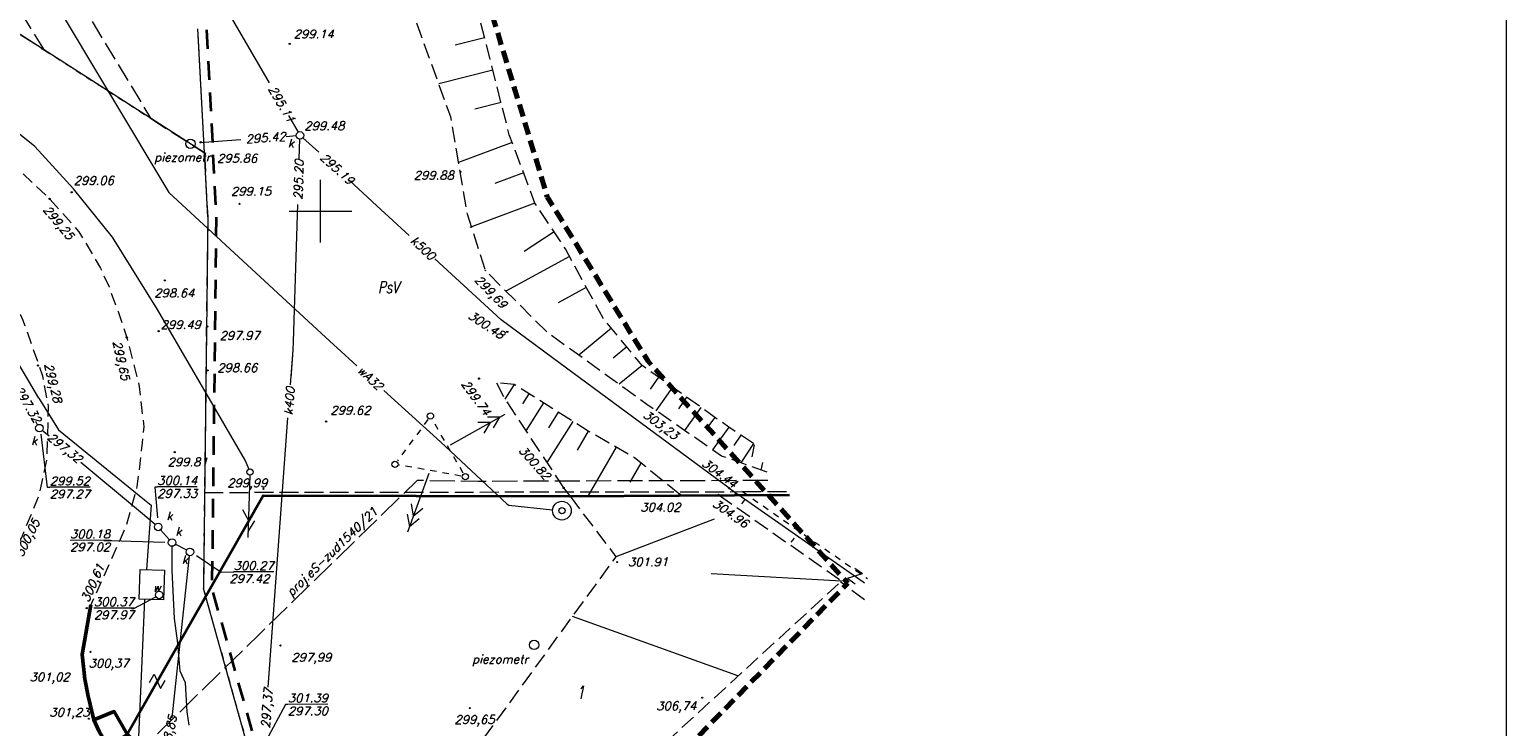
# Model space of a CAD drawing. Header units: metres. Extents: x 7477803 to 7478145, y 5500698 to 5500984.
# Tile 41 of 42: x 7478027 to 7478145, y 5500809 to 5500865. Entities that reach past the tile are written whole.
import ezdxf
from ezdxf.enums import TextEntityAlignment as Align

# ---------------------------------------------------------------- set-up
doc = ezdxf.new("R2010")
doc.units = ezdxf.units.M
doc.header["$MEASUREMENT"] = 0
for name, pattern in [('EGBK02', [2, 1.5, -0.5]), ('EGBU01', [1, 0.5, -0.5]), ('l215_500', [2.5, 1.5, -0.4125, 0.175, -0.4125]), ('l217_500', [2, 1.5, -0.5]), ('l218_500', [1, 0.5, -0.5]), ('l266_500', [1, 0.5, -0.5]), ('l424_500', [1.5, 1, -0.5]), ('l512_500', [1, 0.5, -0.5]), ('l641_500', [1.5, 1, -0.5]), ('l823_500', [1.75, 1.25, -0.5]), ('l824_500', [1.75, 1.25, -0.5]), ('SUPX_P', [2.5, 2, -0.5])]:
    doc.linetypes.add(name, pattern=pattern)
for name, color, linetype, lineweight in [('203-Punkt załamania granicy działki nie stabilizowany', 7, 'Continuous', 13), ('e_linia_podpora', 7, 'l512_500', 18), ('e_Proj', 7, 'l641_500', 18), ('e_slupy', 7, 'Continuous', 18), ('eNN', 7, 'Continuous', 18), ('gr_dzialki', 7, 'Continuous', 18), ('gr_klasy', 7, 'l217_500', 18), ('gr_uzytek', 7, 'l218_500', 18), ('jezdnia', 7, 'l424_500', 18), ('k', 7, 'Continuous', 18), ('k_elem_naziemne', 7, 'Continuous', 18), ('k_opis', 7, 'Continuous', 18), ('k_rzedne', 7, 'Continuous', 18), ('kraweznik', 7, 'Continuous', 50), ('nr_dzialki', 7, 'Continuous', 18), ('ogr_symb', 7, 'l901_500', 35), ('opis_klasy', 7, 'Continuous', 18), ('pkt_wys', 7, 'Continuous', 18), ('pob_gr_obrebu', 7, 'Continuous', 35), ('przehaczenie', 7, 'Continuous', 18), ('robocza11', 7, 'Continuous', 18), ('robocza38', 7, 'Continuous', 18), ('robocza49', 7, 'Continuous', 18), ('rowy', 7, 'l266_500', 18), ('skarp_wypel', 7, 'Continuous', 18), ('skarpa_dol', 7, 'l824_500', 18), ('skarpa_gora', 7, 'l823_500', 18), ('t_slupy', 7, 'Continuous', 18), ('w', 7, 'Continuous', 18), ('w_elem_naziemne', 7, 'Continuous', 18), ('w_opis', 7, 'Continuous', 18), ('w_rzedne', 7, 'Continuous', 18), ('zakresy', 7, 'l215_500', 70)]:
    doc.layers.add(name, color=color, linetype=linetype, lineweight=lineweight)
doc.styles.get("Standard").update_dxf_attribs({"font": 'txt.shx', "width": 0.75})
doc.styles.add('Style-ITALIC_1250', font='ITALIC_1250.shx')
doc.linetypes.add('l901_500', pattern='A,3.75,[37,dgnlstyle-2015all.shx,S=0.002778,R=0,X=0,Y=0],3.75', length=7.5)

# ---------------------------------------------------------------- blocks, each defined once
blk = doc.blocks.new('203')
at = {"linetype": 'Continuous', "lineweight": 13}
h = blk.add_hatch(color=0, dxfattribs=at)
edge = h.paths.add_edge_path()
edge.add_arc((0, 0), 0.045, 0, 360)
blk = doc.blocks.new('506')
at = {"layer": 'robocza38', "color": 32, "linetype": 'Continuous', "lineweight": 18}
blk.add_circle((0, 0), 0.3, dxfattribs=at)
blk = doc.blocks.new('506_1')
at = {"layer": 'w_elem_naziemne', "color": 160, "linetype": 'Continuous', "lineweight": 18}
blk.add_circle((0, 0), 0.3, dxfattribs=at)
blk = doc.blocks.new('511_5')
at = {"layer": 'e_slupy', "color": 1, "linetype": 'Continuous', "lineweight": 18}
blk.add_circle((0, 0), 0.25, dxfattribs=at)
blk = doc.blocks.new('907_5')
at = {"layer": 'w_elem_naziemne', "color": 160, "linetype": 'Continuous', "lineweight": 18}
for radius in [0.75, 0.25]:
    blk.add_circle((0, 0), radius, dxfattribs=at)
blk = doc.blocks.new('506_5')
at = {"layer": 'k_elem_naziemne', "color": 24, "linetype": 'Continuous', "lineweight": 18}
blk.add_circle((0, 0), 0.3, dxfattribs=at)
blk = doc.blocks.new('511_5_1')
at = {"layer": 'e_slupy', "color": 1, "linetype": 'Continuous', "lineweight": 18}
blk.add_circle((0, 0), 0.25, dxfattribs=at)
blk = doc.blocks.new('506_5_1')
at = {"layer": 'k_elem_naziemne', "color": 24, "linetype": 'Continuous', "lineweight": 18}
blk.add_circle((0, 0), 0.3, dxfattribs=at)
blk = doc.blocks.new('511_5_2')
at = {"layer": 't_slupy', "color": 30, "linetype": 'Continuous', "lineweight": 18}
blk.add_circle((0, 0), 0.25, dxfattribs=at)
blk = doc.blocks.new('SUPT01')
at = {"layer": 't_slupy', "color": 30, "linetype": 'Continuous', "lineweight": 18}
for p, q in [((5, 0), (105, 0)), ((60.7, -10), (78, 0)), ((95.3, 0), (78, 10))]:
    blk.add_line(p, q, dxfattribs=at)
blk = doc.blocks.new('SUPT1')
at = {"layer": 't_slupy', "color": 30, "linetype": 'Continuous', "lineweight": 18, "xscale": 0.05000000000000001, "yscale": 0.05000000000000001, "zscale": 0.05000000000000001}
blk.add_blockref('SUPT01', (0, 0), dxfattribs=at)
blk = doc.blocks.new('140_1')
at = {"layer": 'pkt_wys', "linetype": 'Continuous', "lineweight": 18}
h = blk.add_hatch(color=7, dxfattribs=at)
edge = h.paths.add_edge_path()
edge.add_arc((0, 0), 0.045, 0, 360)
at = {"layer": 'pkt_wys', "color": 7, "linetype": 'Continuous', "lineweight": 18}
blk.add_circle((0, 0), 0.045, dxfattribs=at)
blk = doc.blocks.new('140')
at = {"layer": 'pkt_wys', "linetype": 'Continuous', "lineweight": 18}
h = blk.add_hatch(color=7, dxfattribs=at)
edge = h.paths.add_edge_path()
edge.add_arc((0, 0), 0.045, 0, 360)
at = {"layer": 'pkt_wys', "color": 7, "linetype": 'Continuous', "lineweight": 18}
blk.add_circle((0, 0), 0.045, dxfattribs=at)
blk = doc.blocks.new('801_1')
at = {"layer": 'pkt_wys', "linetype": 'Continuous', "lineweight": 18}
h = blk.add_hatch(color=3, dxfattribs=at)
edge = h.paths.add_edge_path()
edge.add_arc((0, 0), 0.045, 0, 360)
at = {"layer": 'pkt_wys', "color": 7, "linetype": 'Continuous', "lineweight": 18}
blk.add_circle((0, 0), 0.045, dxfattribs=at)
blk = doc.blocks.new('801_5')
at = {"layer": 'pkt_wys', "linetype": 'Continuous', "lineweight": 18}
h = blk.add_hatch(color=254, dxfattribs=at)
edge = h.paths.add_edge_path()
edge.add_arc((0, 0), 0.05, 0, 360)
at = {"layer": 'pkt_wys', "color": 7, "linetype": 'Continuous', "lineweight": 18}
blk.add_circle((0, 0), 0.05, dxfattribs=at)
blk = doc.blocks.new('991_5_1')
at = {"layer": 'przehaczenie', "color": 7, "linetype": 'Continuous', "lineweight": 18, "flags": 128}
blk.add_lwpolyline([(-0.38, 0.5), (0.38, 0.5), (-0.38, -0.5), (0.38, -0.5)], dxfattribs=at)
blk = doc.blocks.new('801_5_2')
at = {"layer": 'pkt_wys', "linetype": 'Continuous', "lineweight": 18}
h = blk.add_hatch(color=7, dxfattribs=at)
edge = h.paths.add_edge_path()
edge.add_arc((0, 0), 0.05, 0, 360)
at = {"layer": 'pkt_wys', "color": 7, "linetype": 'Continuous', "lineweight": 18}
blk.add_circle((0, 0), 0.05, dxfattribs=at)
blk = doc.blocks.new('801_5_4')
at = {"layer": 'pkt_wys', "linetype": 'Continuous', "lineweight": 18}
h = blk.add_hatch(color=7, dxfattribs=at)
edge = h.paths.add_edge_path()
edge.add_arc((0, 0), 0.05, 0, 360)
at = {"layer": 'pkt_wys', "color": 7, "linetype": 'Continuous', "lineweight": 18}
blk.add_circle((0, 0), 0.05, dxfattribs=at)
blk = doc.blocks.new('SUPE03')
at = {"layer": 'e_slupy', "color": 1, "linetype": 'Continuous', "lineweight": 18}
for p, q in [((5, 0), (105, 0)), ((78, 0), (60.7, 10)), ((60.7, -10), (78, 0)), ((95.3, 0), (78, 10)), ((78, -10), (95.3, 0))]:
    blk.add_line(p, q, dxfattribs=at)
blk = doc.blocks.new('SUPE3')
at = {"layer": 'e_slupy', "color": 1, "linetype": 'Continuous', "lineweight": 18, "xscale": 0.05, "yscale": 0.05, "zscale": 0.05}
blk.add_blockref('SUPE03', (0, 0), dxfattribs=at)

msp = doc.modelspace()

# ---------------------------------------------------------------- hatches: boundary and pattern name
at = {"layer": 'pkt_wys', "linetype": 'Continuous', "lineweight": 18}
msp.add_hatch(color=3, dxfattribs=at).paths.add_polyline_path([(7478031.62, 5500818.49, 1), (7478031.66, 5500818.57), (7478031.64, 5500818.53)])

# ---------------------------------------------------------------- linework, layer by layer
at = {"layer": 'e_linia_podpora', "color": 1, "linetype": 'l512_500', "lineweight": 18}
for p, q in [((7478058.57, 5500833.33), (7478056.15, 5500830.04)), ((7478061.39, 5500829.06), (7478058.95, 5500833.31)), ((7478061.22, 5500828.82), (7478056.29, 5500829.7))]:
    msp.add_line(p, q, dxfattribs=at)
at = {"layer": 'e_Proj', "color": 1, "linetype": 'SUPX_P', "lineweight": 18, "flags": 128}
msp.add_lwpolyline([(7478085.72, 5500828.46), (7478062.59, 5500828.39), (7478057.72, 5500828.46), (7478045.09, 5500816.16), (7478029.95, 5500801.31), (7478024.95, 5500777.24), (7478020.36, 5500757.7), (7478013.92, 5500735.55), (7478010.54, 5500720.26)], dxfattribs=at)
at = {"layer": 'eNN', "color": 1, "linetype": 'Continuous', "lineweight": 18, "flags": 128}
for points in [[(7478044.29, 5500829.33), (7478043.98, 5500830.08), (7478036.97, 5500842.13), (7478033.37, 5500847.92), (7478030.27, 5500851.79), (7478027.18, 5500855.15), (7478025.03, 5500856.9), (7478008.37, 5500866.57), (7477997.07, 5500873.3), (7477990.44, 5500877.31), (7477980.37, 5500883.36), (7477966.63, 5500891.12), (7477956.11, 5500897.36), (7477948.1, 5500902.32), (7477944.45, 5500904.57)], [(7478039.51, 5500808.89), (7478039.36, 5500809.97), (7478039.21, 5500812.29), (7478038.78, 5500813.23), (7478038.59, 5500815.46), (7478038.33, 5500817.43), (7478038.16, 5500821.3), (7478038.14, 5500823.2)]]:
    msp.add_lwpolyline(points, dxfattribs=at)
at = {"layer": 'gr_dzialki', "color": 96, "linetype": 'Continuous', "lineweight": 18, "flags": 128}
for points in [[(7478040.72, 5500854.66), (7478026.01, 5500864.11)], [(7478040.72, 5500854.66), (7478040.21, 5500864.57)], [(7478040.99, 5500849.51), (7478040.72, 5500854.66)], [(7478040.99, 5500849.51), (7478040.64, 5500819.82)], [(7478044.33, 5500806.69), (7478040.64, 5500819.82)]]:
    msp.add_lwpolyline(points, dxfattribs=at)
at = {"layer": 'gr_klasy', "color": 96, "linetype": 'EGBK02', "lineweight": 18, "flags": 128}
for points in [[(7477998.73, 5500919.96), (7478036.42, 5500857.42)], [(7478027.95, 5500862.87), (7477997.16, 5500912.65)], [(7478026.01, 5500864.11), (7478027.95, 5500862.87)], [(7478040.72, 5500854.66), (7478040.21, 5500864.57)], [(7478036.42, 5500857.42), (7478040.72, 5500854.66)], [(7478040.72, 5500854.66), (7478040.99, 5500849.51)], [(7478040.99, 5500849.51), (7478040.73, 5500827.51)], [(7478040.73, 5500827.51), (7478083.71, 5500827.57)], [(7478083.71, 5500827.57), (7478087.59, 5500827.58)]]:
    msp.add_lwpolyline(points, dxfattribs=at)
at = {"layer": 'gr_uzytek', "color": 96, "linetype": 'EGBU01', "lineweight": 18}
for p, q in [((7478027.95, 5500862.87), (7478036.42, 5500857.42)), ((7478083.71, 5500827.57), (7478093.69, 5500820.62))]:
    msp.add_line(p, q, dxfattribs=at)
at = {"layer": 'gr_uzytek', "color": 96, "linetype": 'EGBU01', "lineweight": 18, "flags": 128}
msp.add_lwpolyline([(7478040.73, 5500827.51), (7478040.64, 5500819.82), (7478044.33, 5500806.69), (7478044.2, 5500803.44)], dxfattribs=at)
at = {"layer": 'jezdnia', "color": 7, "linetype": 'l424_500', "lineweight": 18, "flags": 128}
for points in [[(7478012.78, 5500862.5), (7478017.93, 5500859.19), (7478021.58, 5500856.7), (7478025.87, 5500853.33), (7478028.36, 5500850.97), (7478030.7, 5500848.35), (7478032.42, 5500845.44), (7478033.11, 5500843.93), (7478033.83, 5500841.96), (7478034.52, 5500839.9), (7478035.52, 5500835.98), (7478035.88, 5500832.76), (7478035.76, 5500831.47), (7478035.34, 5500827.99), (7478034.49, 5500824.89), (7478032.65, 5500820.71), (7478031.64, 5500818.53)], [(7478008.15, 5500811.84), (7478011.77, 5500811.91), (7478014.1, 5500812.45), (7478017.05, 5500813.89), (7478021.15, 5500817.04), (7478024.24, 5500820.73), (7478026.14, 5500823.91), (7478027.52, 5500827.27), (7478028.16, 5500830.21), (7478028.28, 5500834.37), (7478027.82, 5500836.81), (7478026.26, 5500841.25), (7478025.2, 5500843.4), (7478022.9, 5500846.21), (7478018.41, 5500849.96), (7478013.6, 5500853.72), (7478010.61, 5500855.71)]]:
    msp.add_lwpolyline(points, dxfattribs=at)
at = {"layer": 'k', "color": 24, "linetype": 'Continuous', "lineweight": 18}
for p, q in [((7478047.44, 5500857.63), (7478048.21, 5500856.31)), ((7478040.35, 5500855.49), (7478043.64, 5500855.72)), ((7478047.26, 5500855.97), (7478048.06, 5500856.03)), ((7478048.3, 5500854.17), (7478048.35, 5500855.75)), ((7478047.85, 5500839.57), (7478048.19, 5500850.53)), ((7478027.4, 5500832.91), (7478027.25, 5500833.17)), ((7478028.32, 5500832), (7478027.77, 5500832.46)), ((7478035.62, 5500825.93), (7478030.86, 5500829.89)), ((7478036.8, 5500824.94), (7478035.62, 5500825.93)), ((7478037.94, 5500823.73), (7478037.23, 5500824.53)), ((7478039.31, 5500822.89), (7478038.4, 5500823.36)), ((7478038.16, 5500809.5), (7478039.54, 5500822.45))]:
    msp.add_line(p, q, dxfattribs=at)
at = {"layer": 'k', "color": 24, "linetype": 'Continuous', "lineweight": 18, "flags": 128}
for points in [[(7478020.44, 5500904), (7478021.75, 5500901.76), (7478045.91, 5500860.25)], [(7478049.86, 5500854.7), (7478048.58, 5500855.85)], [(7478057.09, 5500848.05), (7478054.51, 5500850.43), (7478052.3, 5500852.48)], [(7478082.64, 5500827.84), (7478068.54, 5500838.26), (7478064.42, 5500841.3), (7478059.13, 5500846.17)], [(7478047.61, 5500836.12), (7478047.82, 5500838.88), (7478047.85, 5500839.57)], [(7478047.65, 5500836.67), (7478047.82, 5500838.88), (7478047.85, 5500839.57)], [(7478045.83, 5500811.93), (7478047.4, 5500833.46)]]:
    msp.add_lwpolyline(points, dxfattribs=at)
at = {"layer": 'k_rzedne', "color": 24, "linetype": 'Continuous', "lineweight": 18, "flags": 128}
for points in [[(7478028.38, 5500827.9), (7478028.2, 5500827.9), (7478027.69, 5500832.17)], [(7478036.95, 5500827.94), (7478036.77, 5500827.94), (7478036.97, 5500825.48)], [(7478032.68, 5500823.66), (7478033.34, 5500823.66), (7478034.87, 5500823.61)], [(7478034.87, 5500823.61), (7478037.56, 5500823.53)], [(7478043.07, 5500821.13), (7478042.07, 5500821.12), (7478040.08, 5500822.45)], [(7478047.39, 5500810.55), (7478047.21, 5500810.55), (7478045.63, 5500807.63)]]:
    msp.add_lwpolyline(points, dxfattribs=at)
at = {"layer": 'kraweznik', "color": 7, "linetype": 'Continuous', "lineweight": 50, "flags": 128}
for points in [[(7478031.64, 5500818.53), (7478030.95, 5500814.56), (7478031.18, 5500812.59), (7478031.44, 5500811.21), (7478031.88, 5500809.33), (7478032.33, 5500808.4), (7478033, 5500807.19), (7478034.21, 5500806.19), (7478036.66, 5500804.46), (7478039.37, 5500803.84)], [(7478031.88, 5500809.33), (7478033.52, 5500809.99), (7478034.55, 5500808.19), (7478035.57, 5500807.23), (7478036.54, 5500806.7), (7478039.43, 5500806.11), (7478043.04, 5500805.26), (7478042.57, 5500803.19)]]:
    msp.add_lwpolyline(points, dxfattribs=at)
at = {"layer": 'ogr_symb', "color": 7, "linetype": 'l901_500', "lineweight": 35, "flags": 128}
for points in [[(7478069.85, 5500827.2), (7478087.45, 5500827.32)], [(7478026.32, 5500802.71), (7478028.17, 5500804.08), (7478034.55, 5500808.19), (7478045.42, 5500827.25), (7478069.85, 5500827.2)]]:
    msp.add_lwpolyline(points, dxfattribs=at)
at = {"layer": 'pkt_wys', "color": 7, "linetype": 'Continuous', "lineweight": 18, "flags": 128}
msp.add_lwpolyline([(7478031.62, 5500818.49, 1), (7478031.66, 5500818.57), (7478031.64, 5500818.53), (7478031.62, 5500818.49)], format="xyb", close=True, dxfattribs=at)
at = {"layer": 'pob_gr_obrebu', "color": 7, "linetype": 'Continuous', "lineweight": 35}
for p, q in [((7478040.89, 5500864.48), (7478040.97, 5500862.98)), ((7478041.02, 5500861.98), (7478041.1, 5500860.48)), ((7478041.15, 5500859.48), (7478041.23, 5500857.99)), ((7478041.28, 5500856.99), (7478041.36, 5500855.49)), ((7478041.41, 5500854.49), (7478041.49, 5500852.99)), ((7478041.54, 5500851.99), (7478041.61, 5500850.5)), ((7478041.64, 5500847), (7478041.62, 5500845.5)), ((7478041.61, 5500844.5), (7478041.59, 5500843)), ((7478041.58, 5500842), (7478041.56, 5500840.5)), ((7478041.55, 5500839.5), (7478041.53, 5500838)), ((7478041.52, 5500837), (7478041.5, 5500835.5)), ((7478041.49, 5500834.5), (7478041.48, 5500833)), ((7478041.46, 5500832), (7478041.45, 5500830.5)), ((7478041.43, 5500829.5), (7478041.42, 5500828)), ((7478041.4, 5500827), (7478041.39, 5500825.5)), ((7478041.38, 5500824.5), (7478041.36, 5500823)), ((7478041.35, 5500822), (7478041.33, 5500820.5)), ((7478041.41, 5500819.51), (7478041.81, 5500818.07)), ((7478042.08, 5500817.1), (7478042.49, 5500815.66)), ((7478042.76, 5500814.7), (7478043.16, 5500813.25)), ((7478043.43, 5500812.29), (7478043.84, 5500810.85)), ((7478044.11, 5500809.88), (7478044.52, 5500808.44))]:
    msp.add_line(p, q, dxfattribs=at)
at = {"layer": 'pob_gr_obrebu', "color": 7, "linetype": 'Continuous', "lineweight": 35, "flags": 128}
msp.add_lwpolyline([(7478041.67, 5500849.5), (7478041.67, 5500849.45), (7478041.65, 5500848)], dxfattribs=at)
at = {"layer": 'przehaczenie', "color": 7, "linetype": 'Continuous', "lineweight": 18}
for p, q in [((7478092.68, 5500821.46), (7478093.29, 5500821.02)), ((7478092.09, 5500820.65), (7478092.53, 5500820.79)), ((7478092.09, 5500820.65), (7478092.7, 5500820.21)), ((7478092.53, 5500820.79), (7478093.29, 5500821.02))]:
    msp.add_line(p, q, dxfattribs=at)
at = {"layer": 'robocza11', "color": 7, "linetype": 'Continuous', "lineweight": 18, "flags": 128}
msp.add_lwpolyline([(7478015, 5500697.57), (7478144.73, 5500697.57), (7478144.73, 5500983.57), (7477803.26, 5500983.57), (7477803.26, 5500697.57), (7478010.82, 5500697.57), (7478015, 5500697.57)], close=True, dxfattribs=at)
at = {"layer": 'robocza49', "color": 7, "linetype": 'Continuous', "lineweight": 13}
for p, q in [((7478050, 5500847.5), (7478050, 5500852.5)), ((7478047.5, 5500850), (7478052.5, 5500850))]:
    msp.add_line(p, q, dxfattribs=at)
at = {"layer": 'rowy', "color": 7, "linetype": 'Continuous', "lineweight": 18}
for p, q in [((7478082.64, 5500827.84), (7478083.59, 5500827.17)), ((7478083.59, 5500827.17), (7478093.35, 5500820.36))]:
    msp.add_line(p, q, dxfattribs=at)
at = {"layer": 'rowy', "color": 7, "linetype": 'Continuous', "lineweight": 18, "flags": 128}
msp.add_lwpolyline([(7478093.35, 5500820.36), (7478093.45, 5500820.28)], dxfattribs=at)
at = {"layer": 'skarp_wypel', "color": 7, "linetype": 'Continuous', "lineweight": 18}
for p, q in [((7478063.11, 5500863.85), (7478060.76, 5500863.26)), ((7478063.77, 5500861.26), (7478059.44, 5500860.17)), ((7478064.42, 5500858.68), (7478062.33, 5500858.14)), ((7478065.31, 5500855.49), (7478061.03, 5500853.88)), ((7478066.22, 5500853.06), (7478063.92, 5500852.2)), ((7478067.13, 5500850.64), (7478061.92, 5500848.68)), ((7478068.65, 5500848.35), (7478066.27, 5500846.77)), ((7478069.89, 5500846.36), (7478064.81, 5500843.6)), ((7478071.23, 5500843.9), (7478068.97, 5500842.67)), ((7478073.23, 5500840.63), (7478070.62, 5500838.48)), ((7478074.46, 5500839.14), (7478073.37, 5500838.25)), ((7478075.68, 5500837.65), (7478073.85, 5500836.15)), ((7478065.47, 5500836.14), (7478064.73, 5500834.96)), ((7478077, 5500836.71), (7478076.34, 5500835.77)), ((7478078.12, 5500835.91), (7478076.79, 5500834.04)), ((7478066.64, 5500835.4), (7478066.14, 5500834.6)), ((7478067.81, 5500834.66), (7478066.41, 5500832.43)), ((7478079.24, 5500835.11), (7478078.59, 5500834.19)), ((7478068.99, 5500833.92), (7478068.2, 5500832.68)), ((7478080.37, 5500834.31), (7478079.06, 5500832.47)), ((7478081.49, 5500833.51), (7478080.84, 5500832.61)), ((7478070.16, 5500833.18), (7478068.08, 5500829.89)), ((7478071.38, 5500832.41), (7478070.49, 5500830.88)), ((7478082.61, 5500832.72), (7478081.32, 5500830.91)), ((7478083.56, 5500832.09), (7478083.01, 5500831.25)), ((7478073.61, 5500831.12), (7478071.35, 5500827.21)), ((7478084.59, 5500831.42), (7478083.57, 5500829.87)), ((7478084.64, 5500831.3), (7478084.46, 5500830.35)), ((7478075.59, 5500829.86), (7478074.71, 5500828.33)), ((7478085.3, 5500829.91), (7478085.18, 5500829.3)), ((7478083.64, 5500826.6), (7478083.91, 5500826.95)), ((7478083.91, 5500826.95), (7478083.91, 5500826.95)), ((7478081.44, 5500825.38), (7478073.59, 5500822.37)), ((7478087.6, 5500823.53), (7478087.85, 5500823.86)), ((7478091.61, 5500820.42), (7478081.19, 5500821.01)), ((7478083.34, 5500812.85), (7478070.12, 5500817.6))]:
    msp.add_line(p, q, dxfattribs=at)
at = {"layer": 'skarpa_dol', "color": 7, "linetype": 'l824_500', "lineweight": 18, "flags": 128}
for points in [[(7478085.67, 5500829.13), (7478082.04, 5500830.41), (7478076.06, 5500834.55), (7478068.12, 5500840.29), (7478063.17, 5500845.24), (7478061.74, 5500849.74), (7478060.4, 5500857.52), (7478056.04, 5500869.57), (7478053.57, 5500876.19), (7478045.19, 5500887.17), (7478041.83, 5500891.27), (7478041.13, 5500893.79), (7478036.96, 5500900.93), (7478035.06, 5500902.7), (7478030, 5500905.29)], [(7478064.05, 5500836.28), (7478064.72, 5500834.98), (7478069.42, 5500827.87)]]:
    msp.add_lwpolyline(points, dxfattribs=at)
at = {"layer": 'skarpa_gora', "color": 7, "linetype": 'l823_500', "lineweight": 18}
msp.add_line((7478093.45, 5500818.91), (7478091.54, 5500820.35), dxfattribs=at)
at = {"layer": 'skarpa_gora', "color": 7, "linetype": 'l823_500', "lineweight": 18, "flags": 128}
for points in [[(7478084.59, 5500831.42), (7478082.61, 5500832.72), (7478075.68, 5500837.65), (7478072.57, 5500841.44), (7478069.56, 5500846.97), (7478067.13, 5500850.64), (7478065.08, 5500856.09), (7478061.8, 5500869.01), (7478060.72, 5500873.09), (7478053.57, 5500876.19)], [(7478078.69, 5500827.34), (7478075.09, 5500830.27), (7478071.38, 5500832.41), (7478065.47, 5500836.14), (7478064.05, 5500836.28)], [(7478069.42, 5500827.87), (7478069.96, 5500827.16)], [(7478082.02, 5500827.14), (7478081.79, 5500827.31)], [(7478069.93, 5500827.2), (7478073.59, 5500822.37), (7478057.14, 5500799.79), (7478043.06, 5500780.84), (7478042.62, 5500779.66), (7478041.95, 5500775.41), (7478040.82, 5500767.6), (7478039.35, 5500758.05)], [(7478053.93, 5500779.44), (7478058.55, 5500785.56), (7478063.88, 5500792.4), (7478066.96, 5500796.07), (7478077.18, 5500807.15), (7478091.61, 5500820.42), (7478081.82, 5500827.28)]]:
    msp.add_lwpolyline(points, dxfattribs=at)
at = {"layer": 'w', "color": 160, "linetype": 'Continuous', "lineweight": 18, "flags": 128}
for points in [[(7478024.65, 5500873.72), (7478028.65, 5500866.94), (7478037.87, 5500851.49), (7478050.77, 5500839.57), (7478051.32, 5500839.07), (7478052.9, 5500837.63)], [(7478027.5, 5500835.05), (7478025.03, 5500839.24)], [(7478055.06, 5500835.65), (7478059.57, 5500831.54), (7478064.92, 5500826.57), (7478065.03, 5500826.49), (7478068.52, 5500826.11)], [(7478027.5, 5500835.05), (7478029.06, 5500832.52), (7478035.94, 5500826.92)], [(7478035.94, 5500826.92), (7478036.47, 5500826.49), (7478036.1, 5500821.35)], [(7478035.93, 5500818.95), (7478035.29, 5500804.26), (7478034.87, 5500794.76), (7478033.9, 5500789.11), (7478028.93, 5500766.53)]]:
    msp.add_lwpolyline(points, dxfattribs=at)
at = {"layer": 'w_elem_naziemne', "color": 160, "linetype": 'Continuous', "lineweight": 18, "flags": 128}
msp.add_lwpolyline([(7478037.54, 5500821.3), (7478037.47, 5500818.92), (7478035.51, 5500818.98), (7478035.58, 5500821.36), (7478037.54, 5500821.3)], close=True, dxfattribs=at)
at = {"layer": 'w_rzedne', "color": 160, "linetype": 'Continuous', "lineweight": 18, "flags": 128}
msp.add_lwpolyline([(7478034.91, 5500818.24), (7478035.09, 5500818.24), (7478036.85, 5500819.17)], dxfattribs=at)
at = {"layer": 'zakresy', "color": 8, "linetype": 'l641_500', "lineweight": 70, "flags": 128}
msp.add_lwpolyline([(7477995.06, 5500962.35), (7477983.95, 5500968.08), (7477970.78, 5500968.61), (7477936.09, 5500958.17), (7477930.51, 5500954.34), (7477914.3, 5500958.58), (7477904.32, 5500957.41), (7477897.27, 5500950.87), (7477811.42, 5500829.34), (7477936, 5500769.49), (7478008.98, 5500726.58), (7478019.4, 5500721.78), (7478037.95, 5500734.97), (7478039.49, 5500755.09), (7478043.98, 5500765.71), (7478067.54, 5500795.07), (7478092.11, 5500820.25), (7478076.16, 5500837.99), (7478068.11, 5500851.15), (7478061.42, 5500873.3), (7478054.13, 5500876.37), (7478039.67, 5500897.64), (7478026.36, 5500915.23), (7478015.05, 5500927.73), (7477995.06, 5500962.35)], close=True, dxfattribs=at)

# ---------------------------------------------------------------- block references
at = {"layer": '203-Punkt załamania granicy działki nie stabilizowany', "color": 7, "linetype": 'Continuous', "lineweight": 18}
for p in [(7478040.72, 5500854.66), (7478040.99, 5500849.51), (7478040.64, 5500819.82)]:
    msp.add_blockref('203', p, dxfattribs=at)
at = {"layer": 'e_slupy', "color": 1, "linetype": 'Continuous', "lineweight": 18}
for name, p, rotation in [('511_5', (7478058.78, 5500833.61), 0.06261750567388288), ('SUPE3', (7478060.17, 5500831.19), 29.23596345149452), ('511_5', (7478055.94, 5500829.76), 0.06261750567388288), ('511_5_1', (7478044.37, 5500829.15), 160.5096788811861), ('SUPE3', (7478058.75, 5500829.26), 249.7682888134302), ('511_5', (7478061.56, 5500828.76), 0.06261750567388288)]:
    msp.add_blockref(name, p, dxfattribs=dict(at, rotation=rotation))
at = {"layer": 'k_elem_naziemne', "color": 24, "linetype": 'Continuous', "lineweight": 18, "rotation": 0.06261750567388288}
for name, p in [('506_5_1', (7478048.36, 5500856.05)), ('506_5', (7478027.54, 5500832.65)), ('506_5', (7478037.03, 5500824.75)), ('506_5', (7478038.14, 5500823.5)), ('506_5', (7478039.57, 5500822.75))]:
    msp.add_blockref(name, p, dxfattribs=at)
at = {"layer": 'pkt_wys', "color": 7, "linetype": 'Continuous', "lineweight": 18, "rotation": 0.06261750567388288}
for name, p in [('801_5', (7478047.54, 5500863.37)), ('801_5', (7478040.43, 5500855.5)), ('801_5', (7478061.18, 5500853.14)), ('801_5_2', (7478028.36, 5500850.97)), ('801_5', (7478030.13, 5500851.5)), ('801_5', (7478043.53, 5500850.58)), ('801_5', (7478037.56, 5500844.46)), ('801_1', (7478037.07, 5500840.4)), ('801_1', (7478040.97, 5500840.77)), ('801_5', (7478064.92, 5500840.35)), ('801_5_2', (7478034.52, 5500839.9)), ('801_5_2', (7478027.44, 5500837.65)), ('801_1', (7478040.98, 5500837.26)), ('801_5', (7478062.66, 5500836.61)), ('801_5', (7478050.45, 5500833.17)), ('801_1', (7478038.35, 5500830.73)), ('140_1', (7478045.44, 5500827.8)), ('801_5', (7478069.42, 5500827.87)), ('801_1', (7478078.69, 5500827.34)), ('801_5', (7478081.79, 5500827.31)), ('801_5', (7478082.64, 5500827.84)), ('801_1', (7478083.18, 5500827.42)), ('140_1', (7478073.7, 5500821.94)), ('801_5_2', (7478031.32, 5500818.26)), ('140_1', (7478031.63, 5500814.77)), ('140_1', (7478046.81, 5500815.27)), ('140', (7478080.49, 5500811.1)), ('140', (7478061.93, 5500810.27)), ('140', (7478031.5, 5500809.42))]:
    msp.add_blockref(name, p, dxfattribs=at)
at = {"layer": 'pkt_wys', "color": 7, "linetype": 'Continuous', "lineweight": 18, "xscale": 0.25, "yscale": 0.25, "zscale": 0.25, "rotation": 0.06261750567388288}
for p in [(7478063.17, 5500845.24), (7478076.06, 5500834.55)]:
    msp.add_blockref('801_5_4', p, dxfattribs=at)
at = {"layer": 'przehaczenie', "color": 7, "linetype": 'Continuous', "lineweight": 18, "rotation": 60.23505089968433}
msp.add_blockref('991_5_1', (7478036.96, 5500812.4), dxfattribs=at)
at = {"layer": 'robocza38', "color": 32, "linetype": 'Continuous', "lineweight": 18, "xscale": 1.253969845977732, "yscale": 1.253969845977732, "zscale": 1.253969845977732, "rotation": 0.06261750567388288}
for p in [(7478039.61, 5500855.38), (7478067.06, 5500815.32)]:
    msp.add_blockref('506', p, dxfattribs=at)
at = {"layer": 't_slupy', "color": 30, "linetype": 'Continuous', "lineweight": 18}
for name, rotation in [('SUPT1', 268.1755208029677), ('511_5_2', 0.06261750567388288)]:
    msp.add_blockref(name, (7478044.37, 5500829.15), dxfattribs=dict(at, rotation=rotation))
at = {"layer": 'w_elem_naziemne', "color": 160, "linetype": 'Continuous', "lineweight": 18, "rotation": 0.06261750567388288}
for name, p in [('907_5', (7478069.28, 5500826.05)), ('506_1', (7478037.11, 5500819.31))]:
    msp.add_blockref(name, p, dxfattribs=at)

# ---------------------------------------------------------------- texts
at = {"layer": 'e_Proj', "color": 1, "linetype": 'Continuous', "lineweight": 18, "style": 'Style-ITALIC_1250'}
msp.add_text('proj.eS-zud1540/21', height=0.68, rotation=44.234, dxfattribs=at).set_placement((7478047.69, 5500819.16))
at = {"layer": 'k_elem_naziemne', "color": 24, "linetype": 'Continuous', "lineweight": 18, "style": 'Style-ITALIC_1250'}
msp.add_text('k', height=0.68, rotation=0.0626, dxfattribs=at).set_placement((7478047.39, 5500855.08))
for p in [(7478027.12, 5500831.63), (7478037.93, 5500825.62), (7478038.66, 5500824.38), (7478039.17, 5500822.13)]:
    msp.add_text('k', height=0.68, rotation=0.0626, dxfattribs=at).set_placement(p, align=Align.MIDDLE_CENTER)
at = {"layer": 'k_opis', "color": 24, "linetype": 'Continuous', "lineweight": 18, "style": 'Style-ITALIC_1250'}
msp.add_text('k500', height=0.68, rotation=317.3319, dxfattribs=at).set_placement((7478057.37, 5500847.8), align=Align.MIDDLE_LEFT)
msp.add_text('k400', height=0.68, rotation=85.5397, dxfattribs=at).set_placement((7478047.76, 5500833.67))
at = {"layer": 'k_rzedne', "color": 24, "linetype": 'Continuous', "lineweight": 18, "style": 'Style-ITALIC_1250'}
for s, rotation, p in [('295.11', 300.2071, (7478046.1, 5500859.93)), ('295.42', 3.9582, (7478044.02, 5500855.75)), ('295.19', 317.9956, (7478050.14, 5500854.45)), ('295.20', 88.2313, (7478048.2, 5500850.9))]:
    msp.add_text(s, height=0.68, rotation=rotation, dxfattribs=at).set_placement(p, align=Align.MIDDLE_LEFT)
for s, rotation, p in [('297.32', 300.0796, (7478025.53, 5500835.76)), ('%%u299.52%%U', 0.0626, (7478028.38, 5500828.08)), ('%%u300.14%%U', 0.0626, (7478036.95, 5500828.12)), ('%%u300.18%%U', 0.0626, (7478029.99, 5500823.84)), ('%%u300.27%%U', 0.0626, (7478043.06, 5500821.31)), ('%%u301.39%%U', 0.0626, (7478047.39, 5500810.73))]:
    msp.add_text(s, height=0.68, rotation=rotation, dxfattribs=at).set_placement(p)
for s, rotation, p in [('297,32', 321.1172, (7478029.58, 5500831.07)), ('297,37', 85.5397, (7478045.72, 5500810.25)), ('298,85', 77.4336, (7478037.85, 5500808.12))]:
    msp.add_text(s, height=0.68, rotation=rotation, dxfattribs=at).set_placement(p, align=Align.MIDDLE_CENTER)
for s, p in [('297.27', (7478028.38, 5500827.72)), ('297.33', (7478036.95, 5500827.76)), ('297.02', (7478029.99, 5500823.48)), ('297.42', (7478042.72, 5500820.95)), ('297.30', (7478047.39, 5500810.37))]:
    msp.add_text(s, height=0.68, rotation=0.0626, dxfattribs=at).set_placement(p, align=Align.TOP_LEFT)
at = {"layer": 'nr_dzialki', "color": 96, "linetype": 'Continuous', "lineweight": 18, "insert": (7478070.42, 5500811), "char_height": 1.04, "attachment_point": 7, "line_spacing_factor": 0.6}
msp.add_mtext('\\FITALIC_1250;1', dxfattribs=at)
at = {"layer": 'opis_klasy', "color": 96, "linetype": 'Continuous', "lineweight": 18, "insert": (7478054.58, 5500844.38), "char_height": 0.94, "attachment_point": 1, "line_spacing_factor": 0.6}
msp.add_mtext('\\FITALIC_1250;PsV', dxfattribs=at)
at = {"layer": 'pkt_wys', "color": 7, "linetype": 'Continuous', "lineweight": 18, "style": 'Style-ITALIC_1250'}
for s, rotation, p in [('299.14', 0.0626, (7478047.86, 5500863.81)), ('299.48', 0.0626, (7478048.71, 5500856.47)), ('295.86', 0.0626, (7478041.74, 5500853.87)), ('299.06', 0.0626, (7478030.29, 5500852.1)), ('299.88', 0.0626, (7478057.45, 5500852.52)), ('299.15', 0.0626, (7478042.85, 5500851.24)), ('299,25', 310.0312, (7478027.79, 5500850.09)), ('299,69', 314.039, (7478062.26, 5500844.46)), ('298.64', 0.0626, (7478036.72, 5500843.11)), ('300.48', 326.5734, (7478061.73, 5500841.49)), ('299.49', 0.0626, (7478037.24, 5500840.58)), ('297.97', 0.0626, (7478041.94, 5500839.71)), ('299,65', 282.9926, (7478033.4, 5500839.54)), ('299,28', 284.3263, (7478027.92, 5500837.73)), ('298.66', 0.0626, (7478041.75, 5500837.13)), ('299.74', 305.7693, (7478061.22, 5500836.17)), ('299.62', 0.0626, (7478050.79, 5500833.73)), ('303,23', 323.516, (7478075.7, 5500833.58)), ('300.82', 311.5591, (7478065.79, 5500830.84)), ('299.81', 0.0626, (7478037.79, 5500829.6)), ('304.44', 323.5489, (7478080.39, 5500829.72)), ('299,99', 0.0626, (7478042.55, 5500827.93)), ('304.02', 0.0626, (7478075.55, 5500825.98)), ('304.96', 325.3675, (7478081.25, 5500826.46)), ('300,05', 63.6643, (7478026.19, 5500822.28)), ('301.91', 0.0626, (7478074.56, 5500821.61)), ('300,61', 65.8273, (7478031.46, 5500818.67)), ('297,99', 0.0626, (7478047.67, 5500813.99)), ('300,37', 0.0626, (7478031.48, 5500813.51)), ('301,02', 0.0626, (7478026.76, 5500812.41)), ('306,74', 0.0626, (7478076.82, 5500810.1)), ('301,23', 0.0626, (7478028.34, 5500809.59)), ('299,65', 0.0626, (7478060.7, 5500809.01))]:
    msp.add_text(s, height=0.68, rotation=rotation, dxfattribs=at).set_placement(p)
at = {"layer": 'robocza38', "color": 32, "linetype": 'Continuous', "lineweight": 18, "style": 'Style-ITALIC_1250'}
for p in [(7478036.72, 5500853.96), (7478062.11, 5500813.83)]:
    msp.add_text('piezometr', height=0.68, rotation=0.0626, dxfattribs=at).set_placement(p)
at = {"layer": 'w_elem_naziemne', "color": 160, "linetype": 'Continuous', "lineweight": 18, "style": 'Style-ITALIC_1250'}
msp.add_text('w', height=0.68, rotation=0.0626, dxfattribs=at).set_placement((7478036.6, 5500819.57))
at = {"layer": 'w_opis', "color": 160, "linetype": 'Continuous', "lineweight": 18, "style": 'Style-ITALIC_1250'}
msp.add_text('wA32', height=0.68, rotation=317.5858, dxfattribs=at).set_placement((7478053.97, 5500836.65), align=Align.MIDDLE_CENTER)
at = {"layer": 'w_rzedne', "color": 160, "linetype": 'Continuous', "lineweight": 18, "style": 'Style-ITALIC_1250'}
msp.add_text('%%u300.37%%U', height=0.68, rotation=0.0626, dxfattribs=at).set_placement((7478031.9, 5500818.42))
msp.add_text('297.97', height=0.68, rotation=0.0626, dxfattribs=at).set_placement((7478031.9, 5500818.06), align=Align.TOP_LEFT)

doc.saveas('drawing.dxf')
